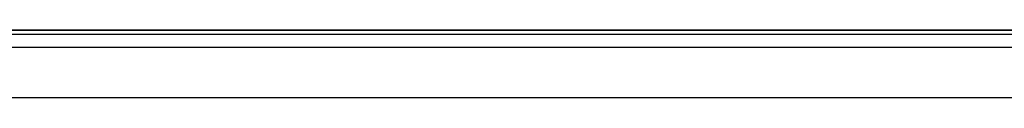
# Model space of a CAD drawing. Header units: millimetres. Extents: x 0 to 420, y 0 to 297.
# Tile 2 of 4: x 130.43 to 182.71, y 127.31 to 130.9. Entities that reach past the tile are written whole.
import ezdxf

# ---------------------------------------------------------------- set-up
doc = ezdxf.new("R2010")
doc.units = ezdxf.units.MM

msp = doc.modelspace()

# ---------------------------------------------------------------- linework, layer by layer
at = {"color": 7, "linetype": 'Continuous'}
msp.add_line((66.48850641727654, 130.9001049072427), (209.3373393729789, 130.9001049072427), dxfattribs=at)
at = {"color": 7, "linetype": 'Continuous', "lineweight": 25}
for p, q in [((207.9043407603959, 130.9001049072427), (67.92150502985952, 130.9001049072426)), ((209.3373393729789, 130.6682074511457), (66.48850641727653, 130.6682074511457)), ((209.3373393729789, 129.972515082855), (66.48850641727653, 129.972515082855)), ((215.5985706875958, 127.3056943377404), (60.22727510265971, 127.3056943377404))]:
    msp.add_line(p, q, dxfattribs=at)

doc.saveas('drawing.dxf')
